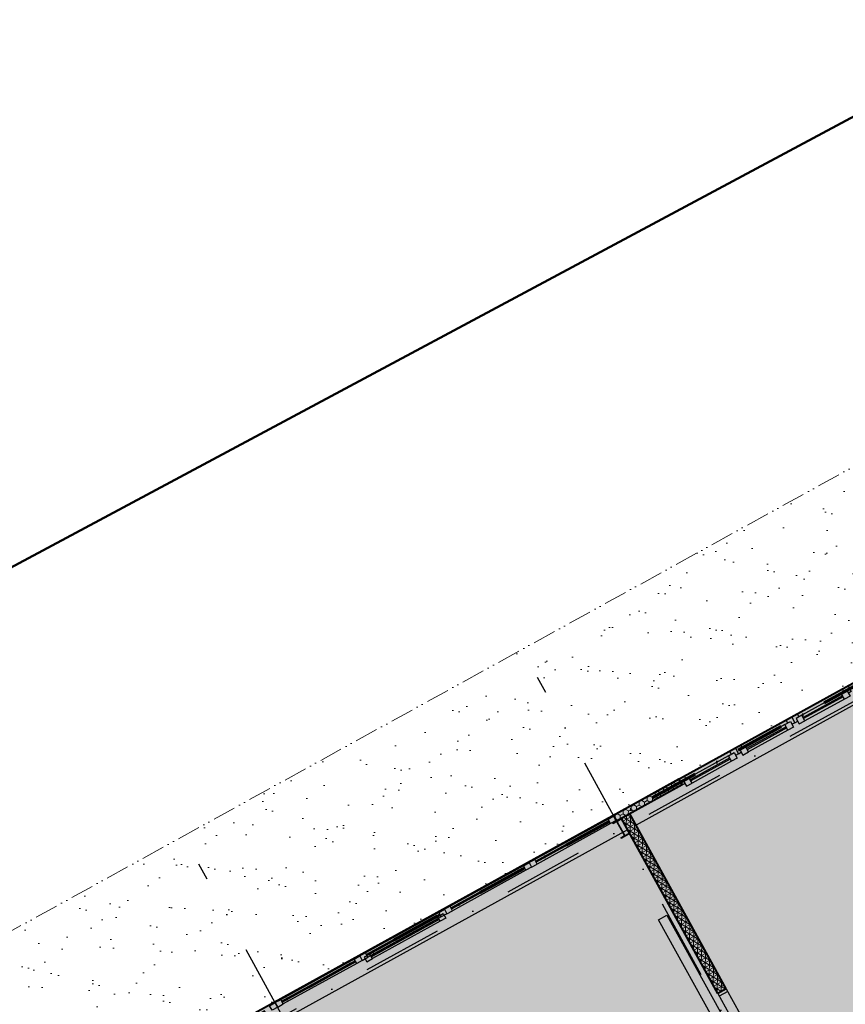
# Model space of a CAD drawing. Header units: millimetres. Extents: x 2886542 to 7567581, y -792623 to 134766.
# Tile 61 of 256: x 4086244 to 4099058, y -397846 to -382568. Entities that reach past the tile are written whole.
import ezdxf

# ---------------------------------------------------------------- set-up
doc = ezdxf.new("R2010")
doc.units = ezdxf.units.MM
for name, pattern in [('ACAD_ISO12W100', [21, 12, -3, 0, -3, 0, -3]), ('DASHDOT', [1, 0.5, -0.25, 0, -0.25]), ('DASHDOTX2', [50.8, 25.4, -12.7, 0, -12.7])]:
    doc.linetypes.add(name, pattern=pattern)
for name, color, linetype in [('IN_C_OSA', 6, 'DASHDOT'), ('IN_NS_TENKA', 20, 'Continuous'), ('IN_NS_VYPLNE OTVORU', 16, 'Continuous'), ('KATASTR', 7, 'Continuous'), ('požárničina', 10, 'Continuous')]:
    doc.layers.add(name, color=color, linetype=linetype)
for name, color, linetype, lineweight in [('IN_NS_TLUSTA', 1, 'Continuous', 40), ('IN_SLOUPY', 134, 'Continuous', 30), ('IN_SRAFY', 8, 'Continuous', 9)]:
    doc.layers.add(name, color=color, linetype=linetype, lineweight=lineweight)

# ---------------------------------------------------------------- blocks, each defined once
blk = doc.blocks.new('nástrojárna')
at = {"linetype": 'ACAD_ISO12W100', "lineweight": 0, "ltscale": 50}
h = blk.add_hatch(dxfattribs=at)
h.set_pattern_fill('AR-SAND', color=1, scale=16, style=0)
h.paths.add_polyline_path([(4179756, -594304), (4153989, -594304), (4153989, -597254), (4154034, -597254), (4154134, -597254), (4154234, -597254), (4155534, -597254), (4155634, -597254), (4155734, -597254), (4157034, -597254), (4157134, -597254), (4157234, -597254), (4158534, -597254), (4158634, -597254), (4158734, -597254), (4160034, -597254), (4160134, -597254), (4160234, -597254), (4161534, -597254), (4161634, -597254), (4161634, -597244), (4164014, -597244), (4164114, -597254), (4165414, -597254), (4165514, -597254), (4165614, -597254), (4166914, -597254), (4167014, -597254), (4167114, -597254), (4168414, -597254), (4168514, -597254), (4168614, -597254), (4169914, -597254), (4170014, -597254), (4170114, -597254), (4171414, -597254), (4171514, -597254), (4171614, -597254), (4172914, -597254), (4173014, -597254), (4173114, -597254), (4174414, -597254), (4174514, -597254), (4174614, -597254), (4175914, -597254), (4176014, -597254), (4176114, -597254), (4177414, -597254), (4177514, -597254), (4177514, -597244), (4178674, -597244), (4178674, -597244), (4178774, -597244), (4179574, -597244), (4179674, -597244), (4179674, -597244), (4179774, -597244), (4179928, -597244)])
h = blk.add_hatch(dxfattribs=at)
h.set_pattern_fill('AR-SAND', color=1, scale=16, style=0)
h.paths.add_polyline_path([(4194435, -594304), (4179756, -594304), (4179928, -597244), (4180574, -597244), (4180674, -597244), (4180674, -597244), (4180774, -597244), (4181574, -597244), (4181674, -597244), (4181674, -597244), (4181774, -597244), (4182574, -597244), (4182674, -597244), (4185479, -597244), (4185479, -597244), (4185579, -597244), (4186379, -597244), (4186479, -597244), (4186479, -597244), (4186579, -597244), (4187379, -597244), (4187479, -597244), (4187479, -597244), (4187579, -597244), (4188379, -597244), (4188479, -597244), (4190439, -597244), (4190439, -597244), (4190539, -597244), (4191339, -597244), (4191439, -597244), (4191439, -597244), (4191539, -597244), (4192339, -597244), (4192439, -597244), (4192439, -597244), (4192539, -597244), (4193339, -597244), (4193439, -597244), (4193439, -597244), (4193539, -597244), (4194339, -597244), (4194439, -597244, 1.001514)])
at = {"layer": 'IN_SRAFY'}
h = blk.add_hatch(dxfattribs=at)
h.set_pattern_fill('HONEY', color=250, scale=15)
h.set_pattern_definition([(0, (3839988.67, -608846.168), (71.4375, 41.2444597), [47.625, -95.25]), (120, (3839988.67, -608846.168), (-71.4375, 41.24446), [47.625, -95.25]), (60, (3839988.67, -608846.168), (2e-07, 82.4889196), [-95.25, 47.625])])
h.paths.add_polyline_path([(4178674, -597244), (4177514, -597244), (4177514, -597344), (4177582, -597344), (4178674, -597344)])
h = blk.add_hatch(dxfattribs=at)
h.set_pattern_fill('NET3', color=250, scale=20)
h.set_pattern_definition([(0, (3839988.67, -608846.17), (0, 63.5), []), (60, (3839988.67, -608846.17), (-54.992613, 31.75), []), (120, (3839988.67, -608846.17), (-54.992613, -31.75), [])])
h.paths.add_polyline_path([(4177749, -597344), (4177599, -597344), (4177599, -600444), (4177749, -600444)])
at = {"layer": 'IN_C_OSA', "color": 250, "ltscale": 2500}
for p, q in [((4171514, -620070), (4171514, -594801)), ((4177514, -620070), (4177514, -594801)), ((4135508, -597494), (4196081, -597494))]:
    blk.add_line(p, q, dxfattribs=at)
at = {"layer": 'IN_NS_TENKA', "color": 250}
for p, q in [((4177599, -597544), (4136199, -597544)), ((4184529, -597544), (4177749, -597544))]:
    blk.add_line(p, q, dxfattribs=at)
at = {"layer": 'IN_NS_TLUSTA', "color": 250}
for p, q in [((4178674, -597244), (4177514, -597244)), ((4177514, -597244), (4177514, -597344)), ((4178674, -597344), (4177514, -597344)), ((4177599, -600444), (4177599, -597344)), ((4177749, -600444), (4177749, -597344)), ((4178674, -597244), (4178674, -597344)), ((4177749, -600444), (4177599, -600444))]:
    blk.add_line(p, q, dxfattribs=at)
at = {"layer": 'IN_NS_VYPLNE OTVORU', "color": 250}
for p, q in [((4172914, -597254), (4171564, -597254)), ((4172914, -597284), (4171614, -597284)), ((4172914, -597304), (4171614, -597304)), ((4172914, -597334), (4171614, -597334)), ((4174414, -597254), (4173064, -597254)), ((4174414, -597284), (4173114, -597284)), ((4174414, -597304), (4173114, -597304)), ((4174414, -597334), (4173114, -597334)), ((4174364, -597304), (4173164, -597304)), ((4174364, -597334), (4173164, -597334)), ((4174364, -597354), (4173164, -597354)), ((4175914, -597254), (4174564, -597254)), ((4175914, -597284), (4174614, -597284)), ((4175914, -597304), (4174614, -597304)), ((4175914, -597334), (4174614, -597334)), ((4177414, -597254), (4176064, -597254)), ((4177414, -597284), (4176114, -597284)), ((4177414, -597304), (4176114, -597304)), ((4177414, -597334), (4176114, -597334)), ((4179574, -597244), (4178674, -597244)), ((4179524, -597294), (4178774, -597294)), ((4179524, -597334), (4178824, -597334)), ((4179524, -597354), (4178824, -597354)), ((4180574, -597244), (4179674, -597244)), ((4180524, -597294), (4179774, -597294)), ((4180524, -597334), (4179824, -597334)), ((4180524, -597354), (4179824, -597354)), ((4181574, -597244), (4180674, -597244)), ((4181524, -597294), (4180774, -597294)), ((4181524, -597334), (4180824, -597334)), ((4181524, -597354), (4180824, -597354)), ((4174364, -597384), (4173164, -597384)), ((4179524, -597394), (4178824, -597394)), ((4180524, -597394), (4179824, -597394)), ((4181524, -597394), (4180824, -597394)), ((4177599, -600444), (4177599, -602544)), ((4177749, -600494), (4177599, -600494)), ((4177749, -600444), (4177749, -602544))]:
    blk.add_line(p, q, dxfattribs=at)
for points in [[(4171414, -597254), (4171514, -597254), (4171514, -597334), (4171414, -597334)], [(4171614, -597254), (4171514, -597254), (4171514, -597334), (4171614, -597334)], [(4172914, -597254), (4173014, -597254), (4173014, -597334), (4172914, -597334)], [(4173114, -597254), (4173014, -597254), (4173014, -597334), (4173114, -597334)], [(4173164, -597304), (4173064, -597304), (4173064, -597384), (4173164, -597384)], [(4174364, -597304), (4174464, -597304), (4174464, -597384), (4174364, -597384)], [(4174414, -597254), (4174514, -597254), (4174514, -597334), (4174414, -597334)], [(4174614, -597254), (4174514, -597254), (4174514, -597334), (4174614, -597334)], [(4175914, -597254), (4176014, -597254), (4176014, -597334), (4175914, -597334)], [(4176114, -597254), (4176014, -597254), (4176014, -597334), (4176114, -597334)], [(4177414, -597254), (4177514, -597254), (4177514, -597334), (4177414, -597334)], [(4178824, -597294), (4178724, -597294), (4178724, -597394), (4178824, -597394)], [(4179524, -597294), (4179624, -597294), (4179624, -597394), (4179524, -597394)], [(4179824, -597294), (4179724, -597294), (4179724, -597394), (4179824, -597394)], [(4180524, -597294), (4180624, -597294), (4180624, -597394), (4180524, -597394)], [(4180824, -597294), (4180724, -597294), (4180724, -597394), (4180824, -597394)], [(4181524, -597294), (4181624, -597294), (4181624, -597394), (4181524, -597394)], [(4177345, -598999), (4177495, -598999), (4177495, -600999), (4177345, -600999)]]:
    blk.add_lwpolyline(points, close=True, dxfattribs=at)
for points in [[(4178774, -597294), (4178774, -597244), (4178674, -597244), (4178674, -597344), (4178724, -597344)], [(4179574, -597294), (4179574, -597244), (4179674, -597244), (4179674, -597344), (4179624, -597344)], [(4179774, -597294), (4179774, -597244), (4179674, -597244), (4179674, -597344), (4179724, -597344)], [(4180574, -597294), (4180574, -597244), (4180674, -597244), (4180674, -597344), (4180624, -597344)], [(4180774, -597294), (4180774, -597244), (4180674, -597244), (4180674, -597344), (4180724, -597344)], [(4181574, -597294), (4181574, -597244), (4181674, -597244), (4181674, -597344), (4181624, -597344)]]:
    blk.add_lwpolyline(points, dxfattribs=at)
at = {"layer": 'IN_SLOUPY', "color": 250}
blk.add_lwpolyline([(4177511, -597589), (4177511, -597369, 0.414214), (4177496, -597354), (4177447, -597354), (4177447, -597344), (4177582, -597344), (4177582, -597354), (4177532, -597354, 0.414214), (4177517, -597369), (4177517, -597589, 0.414214), (4177532, -597604), (4177582, -597604), (4177582, -597614), (4177447, -597614), (4177447, -597604), (4177496, -597604, 0.414214)], format="xyb", close=True, dxfattribs=at)
at = {"layer": 'požárničina', "linetype": 'ACAD_ISO12W100', "lineweight": 0, "ltscale": 30}
blk.add_line((4136134, -594304), (4194435, -594304), dxfattribs=at)
at = {"layer": 'požárničina', "linetype": 'DASHDOTX2', "lineweight": 60, "ltscale": 30}
blk.add_line((4195700, -597294), (4135952, -597294), dxfattribs=at)

msp = doc.modelspace()

# ---------------------------------------------------------------- hatches: boundary and pattern name
at = {"layer": 'požárničina', "linetype": 'Continuous', "lineweight": 50}
msp.add_hatch(color=253, dxfattribs=at).paths.add_polyline_path([(4109887.3, -400228.7), (4108664.5, -397913.3), (4115859.9, -394061.3), (4111429.4, -386112.6), (4059012.7, -415000.5), (4066181.9, -428392.2), (4069056.2, -433761.2), (4079494.5, -428173.1), (4094261.6, -420267.5), (4089405, -411195.7)])

# ---------------------------------------------------------------- linework, layer by layer
at = {"layer": 'IN_NS_TLUSTA'}
msp.add_lwpolyline([(4059012.7, -415000.5), (4066181.9, -428392.2), (4069056.2, -433761.2), (4079494.5, -428173.1), (4094261.6, -420267.5), (4089405, -411195.7), (4109887.3, -400228.7), (4108664.5, -397913.3), (4115859.9, -394061.3), (4111429.4, -386112.6)], close=True, dxfattribs=at)
at = {"layer": 'KATASTR', "color": 7, "lineweight": 50}
msp.add_line((4047651.9, -411656.5), (4109631.2, -378475.9), dxfattribs=at)

# ---------------------------------------------------------------- block references
at = {"layer": 'požárničina', "color": 1, "linetype": 'Continuous', "lineweight": 50, "rotation": 28.85998199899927}
msp.add_blockref('nástrojárna', (148512.4, -1888211), dxfattribs=at)

doc.saveas('drawing.dxf')
